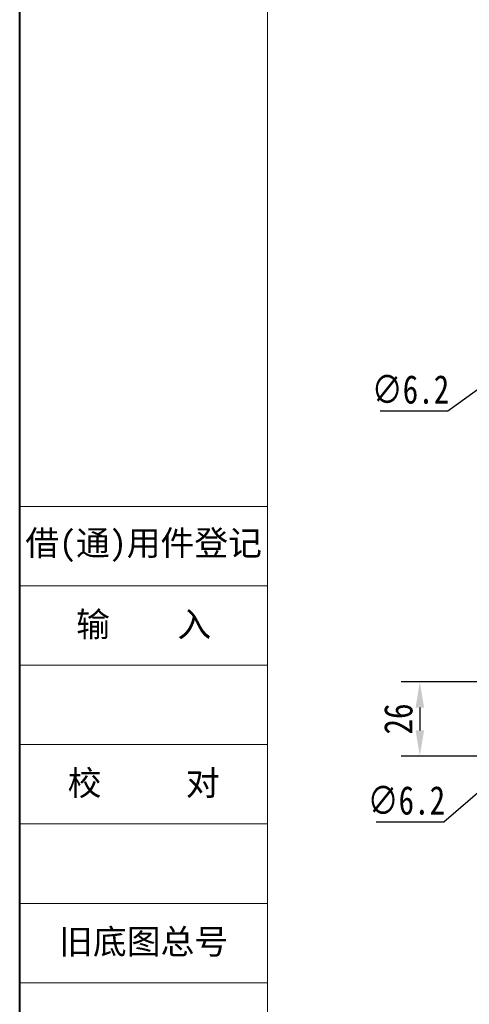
# Model space of a CAD drawing. Header units: millimetres. Extents: x -645 to 830, y -176 to 857.
# Tile 2 of 76: x -645 to -487, y 28 to 373. Entities that reach past the tile are written whole.
import ezdxf

# ---------------------------------------------------------------- set-up
doc = ezdxf.new("R2010")
doc.units = ezdxf.units.MM
doc.linetypes.add('CENTER', pattern=[0.6, 0.375, -0.075, 0.075, -0.075])
doc.styles.get("Standard").update_dxf_attribs({"font": '仿宋_GB2312.ttf', "width": 0.8})
doc.styles.add('样式 3.5', font='仿宋_GB2312.ttf')
doc.dimstyles.new('ISO-45.1', dxfattribs={"dimtxt": 10, "dimasz": 9, "dimexe": 6.5, "dimexo": 0.625, "dimgap": 2.5, "dimtad": 1, "dimtoh": 1, "dimdsep": 46, "dimtxsty": 'Standard', "dimcen": 2.5, "dimadec": 0, "dimazin": 0, "dimtfac": 1, "dimtmove": 0, "dimatfit": 3, "dimfxl": 0, "dimarcsym": 0})
doc.dimstyles.new('副本 ISO-45.1', dxfattribs={"dimtxt": 10, "dimasz": 9, "dimexe": 6.5, "dimexo": 0.625, "dimgap": 2.5, "dimtad": 1, "dimdsep": 46, "dimtxsty": 'Standard', "dimcen": 2.5, "dimadec": 0, "dimazin": 0, "dimtfac": 1, "dimtmove": 0, "dimatfit": 3, "dimfxl": 0, "dimarcsym": 0})

# ---------------------------------------------------------------- blocks, each defined once
blk = doc.blocks.new('*D3134')
at = {"color": 0, "lineweight": -2}
for p, q in [((-474.32, 141.22), (-510.93, 141.22)), ((-504.43, 132.22), (-504.43, 124.22)), ((-474.32, 115.22), (-510.93, 115.22))]:
    blk.add_line(p, q, dxfattribs=at)
at = {"color": 0, "lineweight": 9}
for points in [[(-505.93, 132.22), (-502.93, 132.22), (-504.43, 141.22)], [(-505.93, 124.22), (-502.93, 124.22), (-504.43, 115.22)]]:
    blk.add_solid(points, dxfattribs=at)
at = {"layer": 'Defpoints', "color": 0, "lineweight": 9}
for p in [(-473.7, 141.22), (-504.43, 115.22), (-473.7, 115.22)]:
    blk.add_point(p, dxfattribs=at)
at = {"color": 0, "lineweight": 9, "insert": (-511.93, 128.22), "char_height": 10, "attachment_point": 5, "rotation": 90}
blk.add_mtext('26', dxfattribs=at)
blk = doc.blocks.new('*D3152')
at = {"color": 0, "lineweight": -2}
for p, q in [((-459.6, 261.53), (-452.3, 266.8)), ((-466.89, 256.26), (-471.92, 252.63)), ((-494.62, 236.24), (-479.22, 247.36)), ((-518.32, 236.24), (-494.62, 236.24))]:
    blk.add_line(p, q, dxfattribs=at)
at = {"color": 0, "lineweight": 9}
for points in [[(-460.48, 262.75), (-458.72, 260.31), (-466.89, 256.26)], [(-480.09, 248.58), (-478.34, 246.14), (-471.92, 252.63)]]:
    blk.add_solid(points, dxfattribs=at)
at = {"layer": 'Defpoints', "color": 0, "lineweight": 9}
for p in [(-466.89, 256.26), (-471.92, 252.63)]:
    blk.add_point(p, dxfattribs=at)
at = {"color": 0, "lineweight": 9, "insert": (-507.72, 243.74), "char_height": 10, "attachment_point": 5}
blk.add_mtext('∅6.2', dxfattribs=at)
blk = doc.blocks.new('*D3153')
at = {"color": 0, "lineweight": -2}
for p, q in [((-460.26, 123.14), (-453.46, 129.04)), ((-467.06, 117.25), (-471.75, 113.19)), ((-496.06, 92.12), (-478.55, 107.29)), ((-519.76, 92.12), (-496.06, 92.12))]:
    blk.add_line(p, q, dxfattribs=at)
at = {"color": 0, "lineweight": 9}
for points in [[(-461.25, 124.28), (-459.28, 122.01), (-467.06, 117.25)], [(-479.53, 108.43), (-477.57, 106.16), (-471.75, 113.19)]]:
    blk.add_solid(points, dxfattribs=at)
at = {"layer": 'Defpoints', "color": 0, "lineweight": 9}
for p in [(-467.06, 117.25), (-471.75, 113.19)]:
    blk.add_point(p, dxfattribs=at)
at = {"color": 0, "lineweight": 9, "insert": (-509.16, 99.62), "char_height": 10, "attachment_point": 5}
blk.add_mtext('∅6.2', dxfattribs=at)

msp = doc.modelspace()

# ---------------------------------------------------------------- linework, layer by layer
at = {"color": 7, "lineweight": 40}
msp.add_line((-644.786, -176.426), (-644.786, 856.588), dxfattribs=at)
at = {"color": 7, "lineweight": 13}
msp.add_line((-557.832, -159.035), (-557.832, 839.197), dxfattribs=at)
at = {"color": 7, "lineweight": 15}
for p, q in [((-644.786, 202.694), (-557.832, 202.694)), ((-644.786, 174.868), (-557.832, 174.868)), ((-644.786, 147.043), (-557.832, 147.043)), ((-644.786, 119.218), (-557.832, 119.218)), ((-644.786, 91.392), (-557.832, 91.392)), ((-644.786, 63.567), (-557.832, 63.567)), ((-644.786, 35.742), (-557.832, 35.742))]:
    msp.add_line(p, q, dxfattribs=at)

# ---------------------------------------------------------------- texts
at = {"color": 7, "linetype": 'CENTER', "lineweight": 18, "char_height": 8.6954, "width": 86.95403, "attachment_point": 5, "style": '样式 3.5'}
for s, insert in [('{\\fSimSun|b0|i0|c134|p2;借}({\\fSimSun|b0|i0|c134|p2;通}){\\fSimSun|b0|i0|c134|p2;用件登记}', (-601.309, 188.781)), ('\\f宋体|b0|i0|c134|p2;校     对', (-601.309, 105.305)), ('\\f宋体|b0|i0|c134|p2;旧底图总号', (-601.309, 49.654))]:
    msp.add_mtext(s, dxfattribs=dict(at, insert=insert))
at = {"color": 7, "lineweight": 18, "insert": (-601.309, 160.956), "char_height": 8.6954, "width": 86.95403, "attachment_point": 5, "style": '样式 3.5'}
msp.add_mtext('{\\fSimSun|b0|i0|c134|p2;输    入}', dxfattribs=at)

# ---------------------------------------------------------------- dimensions: what is measured, and where the dimension line sits
at = {"color": 5, "lineweight": 9}
dim = msp.add_diameter_dim_2p(p1=(-466.894, 256.26), p2=(-471.92, 252.63), dimstyle='ISO-45.1', dxfattribs=at)
dim.commit()
dim.dimension.update_dxf_attribs({"geometry": '*D3152', "text_midpoint": (-507.72, 243.737)})
dim = msp.add_linear_dim(base=(-504.431, 115.219), p1=(-473.697, 141.219), p2=(-473.697, 115.219), angle=90, dimstyle='副本 ISO-45.1', dxfattribs=at)
dim.commit()
dim.dimension.update_dxf_attribs({"geometry": '*D3134', "text_midpoint": (-511.931, 128.219)})
dim = msp.add_diameter_dim_2p(p1=(-467.064, 117.25), p2=(-471.749, 113.188), dimstyle='ISO-45.1', dxfattribs=at)
dim.commit()
dim.dimension.update_dxf_attribs({"geometry": '*D3153', "text_midpoint": (-509.158, 92.116), "dimtype": 163})

doc.saveas('drawing.dxf')
